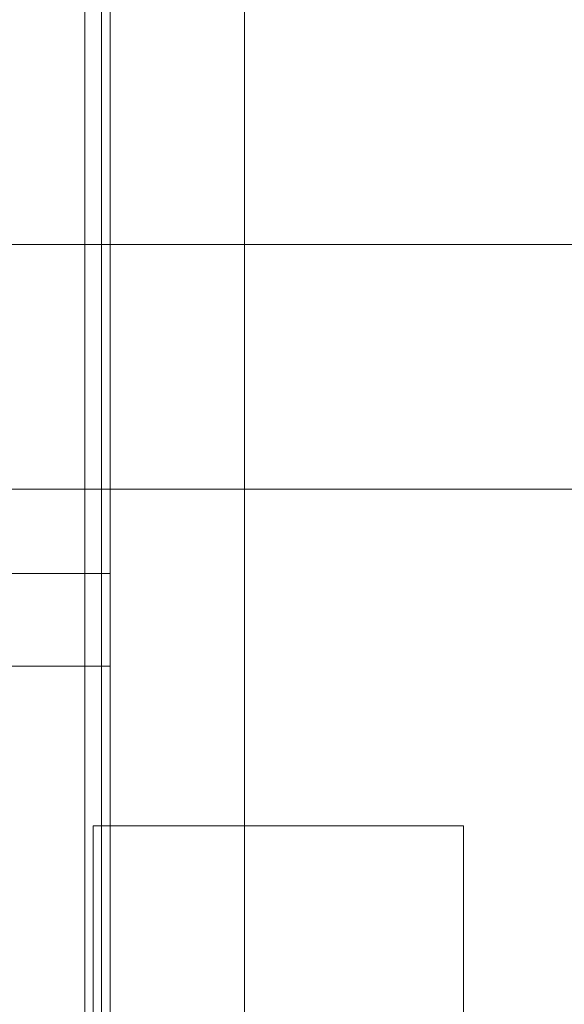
# Model space of a CAD drawing. Header units: millimetres. Extents: x 157133 to 260102, y -21587 to 34582.
# Tile 14 of 65: x 173086 to 173410, y 7444 to 8029. Entities that reach past the tile are written whole.
import ezdxf

# ---------------------------------------------------------------- set-up
doc = ezdxf.new("R2010")
doc.units = ezdxf.units.MM
for name, pattern in [('Osa', [2000, 1000, -500, 0, -500]), ('Skrytá', [714.375, 476.25, -238.125]), ('Čerchovaná 20mm', [3000, 2000, -500, 0, -500])]:
    doc.linetypes.add(name, pattern=pattern)
for name, color, linetype, lineweight in [('CA_KOTY', 3, 'Continuous', 9), ('CA_KOTY-100', 3, 'Continuous', 9), ('CA_NEVHRA', 3, 'Skrytá', 9), ('CA_OSY', 5, 'Osa', 9)]:
    doc.layers.add(name, color=color, linetype=linetype, lineweight=lineweight)
doc.styles.add('Arial_4', font='arial.ttf', dxfattribs={"width": 0.8, "height": 200})
doc.dimstyles.new('HP_Přímá_-_2_mm_Ariel_1-100_1', dxfattribs={"dimscale": 304.8, "dimtxt": 204.05188, "dimasz": 0.656168, "dimexe": 0.328084, "dimexo": 0.0625, "dimgap": 0.164042, "dimtad": 1, "dimdec": 0, "dimzin": 0, "dimdsep": 46, "dimtxsty": 'Arial_4', "dimblk1": 'OBLIQUE', "dimblk2": 'OBLIQUE', "dimsah": 1, "dimcen": 0.09, "dimazin": 0, "dimtfac": 1, "dimtdec": 4, "dimtix": 1, "dimtmove": 0, "dimatfit": 3, "dimfxl": 0.984252, "dimfxlon": 1, "dimtvp": 1, "dimtolj": 1, "dimtzin": 0, "dimarcsym": 2})

# ---------------------------------------------------------------- blocks, each defined once
blk = doc.blocks.new('Doors_Industrial_Efaflex_High-speed-spiral-door-SST-S-Classic-238R14_A12rfa - Installation Round-1439951-PŮDORYS _8_000 _ vestavek V7')
at = {"layer": 'CA_NEVHRA'}
for p, q in [((2940, 100), (2940, 1260)), ((2940, 1260), (2940, 100)), ((2925, 100), (2925, 910)), ((2925, 910), (2925, 100)), ((2940, 910), (2940, 100)), ((2940, 100), (2940, 910)), ((2940, 910), (2940, 100)), ((2940, 100), (2940, 910)), ((2940, 910), (2940, 100)), ((2940, 100), (2940, 910)), ((2940, 910), (2940, 100)), ((2940, 100), (2940, 910)), ((2940, 450), (2940, 910)), ((2940, 910), (2940, 395)), ((2940, 910), (2940, 100)), ((2940, 100), (2940, 910)), ((3020, 100), (3020, 910)), ((3020, 910), (3020, 100)), ((2935, 905), (2935, 192.4)), ((2935, 105), (2935, 905)), ((2935, 105), (2935, 905)), ((2935, 905), (2935, 192.4)), ((2940, 450), (-2850, 450)), ((2940, 395), (2940, 450)), ((-2850, 395), (2940, 395)), ((2930, 300), (3150, 300)), ((3150, 300), (2930, 300)), ((2930, 300), (2930, 100)), ((2930, 100), (2930, 300)), ((3150, 100), (3150, 300)), ((3150, 100), (3150, 300))]:
    blk.add_line(p, q, dxfattribs=at)
blk = doc.blocks.new('DIMBLOCK47-PŮDORYS _8_000 _ vestavek V7')
at = {"layer": 'CA_KOTY-100'}
for p, q in [((161607.5, 7895.29), (161607.5, 8195.29)), ((173932.46, 7895.29), (173932.46, 8195.29)), ((161607.5, 7895.29), (161707.5, 7995.29)), ((173932.46, 7895.29), (174032.46, 7995.29)), ((161607.5, 7895.29), (161507.5, 7795.29)), ((161607.5, 7895.29), (173932.46, 7895.29)), ((161607.5, 7895.29), (161607.5, 7795.29)), ((173932.46, 7895.29), (173832.46, 7795.29)), ((173932.46, 7895.29), (173932.46, 7795.29))]:
    blk.add_line(p, q, dxfattribs=at)
at = {"layer": 'CA_KOTY-100', "color": 0, "insert": (167463.9, 8204.94), "char_height": 200, "width": 734.5868, "attachment_point": 1, "line_spacing_factor": 0.941778, "style": 'Arial_4'}
blk.add_mtext('12325', dxfattribs=at)
blk = doc.blocks.new('_Oblique')
at = {"color": 0, "linetype": 'ByBlock', "lineweight": -2}
blk.add_line((-0.5, -0.5), (0.5, 0.5), dxfattribs=at)

msp = doc.modelspace()

# ---------------------------------------------------------------- linework, layer by layer
at = {"layer": 'CA_OSY', "linetype": 'Čerchovaná 20mm'}
msp.add_line((160084.56, 7749.87), (178168.29, 7749.87), dxfattribs=at)

# ---------------------------------------------------------------- block references
at = {"layer": 'CA_NEVHRA'}
msp.add_blockref('Doors_Industrial_Efaflex_High-speed-spiral-door-SST-S-Classic-238R14_A12rfa - Installation Round-1439951-PŮDORYS _8_000 _ vestavek V7', (170200.05, 7249.87), dxfattribs=at)

# ---------------------------------------------------------------- dimensions: what is measured, and where the dimension line sits
at = {"layer": 'CA_KOTY'}
dim = msp.add_linear_dim(base=(173932.46, 7895.29), p1=(161607.5, 8195.29), p2=(173932.46, 8195.29), dimstyle='HP_Přímá_-_2_mm_Ariel_1-100_1', override={"dimpost": '<>', "dimfxl": 12324.959596}, dxfattribs=at)
dim.commit()
dim.dimension.update_dxf_attribs({"geometry": 'DIMBLOCK47-PŮDORYS _8_000 _ vestavek V7', "text_midpoint": (167769.98, 8047.48)})

doc.saveas('drawing.dxf')
